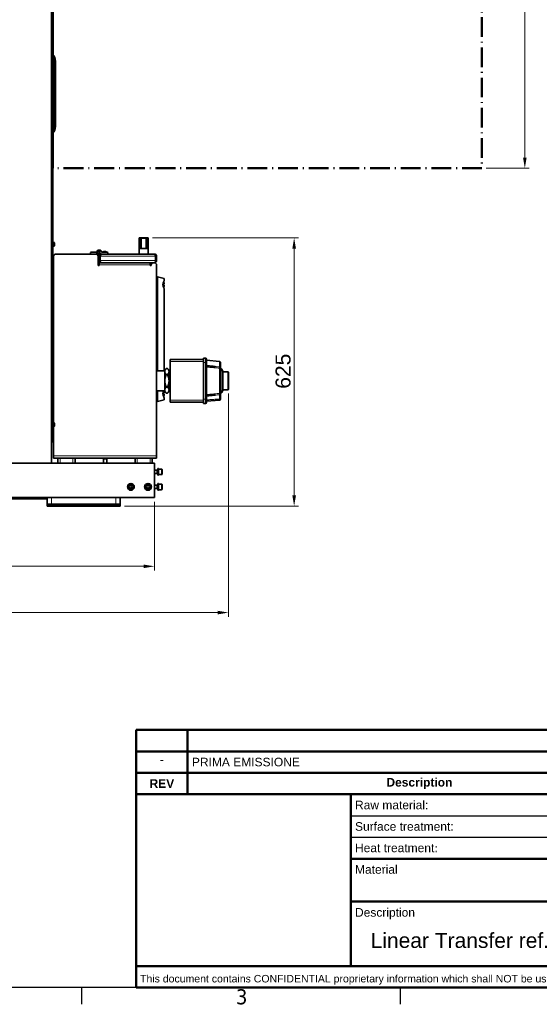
# Model space of a CAD drawing. Header units: millimetres. Extents: x 0 to 5940, y 0 to 4200.
# Tile 40 of 49: x 3569 to 4779, y 61 to 2354. Entities that reach past the tile are written whole.
import ezdxf
from ezdxf.enums import TextEntityAlignment as Align

# ---------------------------------------------------------------- set-up
doc = ezdxf.new("R2010")
doc.units = ezdxf.units.MM
doc.header["$LTSCALE"] = 10
doc.linetypes.add('DASH_DOT', pattern=[0.182, 0.1181, -0.0295, 0.0049, -0.0295])
doc.layers.get('0').update_dxf_attribs({"lineweight": 25})
for name, color, linetype, lineweight, true_color in [('Filettatura(ISO)', 3, 'Continuous', 9, 0x00ff00), ('Quote(ISO)', 7, 'Continuous', 25, 0x80ff00), ('Spigoli tangenti visibili(ISO)', 7, 'Continuous', 15, 0x00803f)]:
    doc.layers.add(name, color=color, linetype=linetype, lineweight=lineweight, true_color=true_color)
for name, color, linetype, lineweight in [('Geometria schizzo (ISO)', 7, 'Continuous', 25), ('Geometria schizzo(ISO)', 7, 'Continuous', 50), ('Simbolo (ISO)', 7, 'Continuous', 25), ('Spigoli visibili(ISO)', 7, 'Continuous', 35), ('Titolo (ISO)', 7, 'Continuous', 50)]:
    doc.layers.add(name, color=color, linetype=linetype, lineweight=lineweight)
doc.styles.add('Corrente-BSI', font='arial.ttf')
doc.styles.add('Stile testo11', font='tahoma.ttf')
doc.styles.add('Stile testo132', font='tahoma.ttf')
doc.styles.add('Stile testo136', font='arial.ttf')
doc.styles.add('Stile testo26', font='arial.ttf')
doc.styles.add('Stile testo27', font='arial.ttf')
doc.styles.add('Stile testo68', font='arial.ttf')
doc.styles.add('Testo nota (ISO)', font='tahoma.ttf')
doc.dimstyles.new('DEFAULT-ISO', dxfattribs={"dimscale": 10, "dimtxt": 3.5, "dimasz": 2.5, "dimexe": 1, "dimexo": 1, "dimgap": 0.762, "dimtad": 1, "dimtoh": 1, "dimrnd": 1e-08, "dimtxsty": 'Corrente-BSI', "dimcen": 0.09, "dimdle": 10, "dimclrd": 7, "dimclre": 7, "dimclrt": 7, "dimazin": 2, "dimtfac": 0.571429, "dimtmove": 0, "dimatfit": 3, "dimfxl": 1, "dimtolj": 1, "dimlwd": 5, "dimlwe": 5, "dimarcsym": 0})

# ---------------------------------------------------------------- blocks, each defined once
blk = doc.blocks.new('Bordi Bordo di default')
at = {"layer": 'Geometria schizzo (ISO)'}
for p, q in [((371.25, 10), (371.25, 6.1)), ((445.5, 10), (445.5, 6.1))]:
    blk.add_line(p, q, dxfattribs=at)
at = {"layer": 'Geometria schizzo (ISO)', "flags": 128}
blk.add_lwpolyline([(10, 10), (10, 410), (584, 410), (584, 10), (10, 10)], dxfattribs=at)
at = {"layer": 'Simbolo (ISO)', "insert": (407.29, 6.03), "char_height": 3.5, "attachment_point": 7, "style": 'Testo nota (ISO)'}
blk.add_mtext('3', dxfattribs=at)
blk = doc.blocks.new('Cartigli Dietronic')
at = {"color": 7, "linetype": 'Continuous', "lineweight": 25}
for p, q in [((241.72, 239.73), (246.76, 240.99)), ((246.76, 240.99), (246.76, 235.95)), ((251.19, 241.34), (251.19, 235.58)), ((241.72, 237.21), (241.72, 239.73)), ((261.43, 236.89), (261.43, 239.34)), ((268.93, 236.89), (268.93, 239.34)), ((278.31, 236.89), (278.31, 239.34)), ((241.09, 238.47), (254.09, 238.47)), ((246.76, 235.95), (241.72, 237.21)), ((259.05, 234.51), (260.91, 236.37)), ((260.91, 236.37), (263.88, 236.37)), ((261.43, 236.89), (263.88, 236.89)), ((266.55, 234.51), (268.41, 236.37)), ((268.41, 236.37), (271.38, 236.37)), ((268.93, 236.89), (271.38, 236.89)), ((275.93, 234.51), (277.78, 236.37)), ((277.78, 236.37), (280.76, 236.37)), ((278.31, 236.89), (280.76, 236.89)), ((259.05, 234.51), (259.93, 235.61)), ((259.05, 234.51), (259.05, 235.51)), ((260.15, 235.4), (259.05, 234.51)), ((259.05, 234.51), (260.05, 234.51)), ((259.93, 235.61), (260.15, 235.4)), ((266.55, 234.51), (265.55, 234.51)), ((266.55, 234.51), (267.43, 235.61)), ((267.65, 235.4), (266.55, 234.51)), ((266.55, 234.51), (266.55, 233.51)), ((267.43, 235.61), (267.65, 235.4)), ((275.93, 234.51), (276.81, 235.61)), ((277.03, 235.4), (275.93, 234.51)), ((276.81, 235.61), (277.03, 235.4))]:
    blk.add_line(p, q, dxfattribs=at)
for radius in [2.52, 1.26]:
    blk.add_circle((251.19, 238.46), radius, dxfattribs=at)
for centre, start, end in [((278.3, 236.82), 135.5, 224.5), ((277.86, 236.82), 315.5, 44.5)]:
    blk.add_arc(centre, 3.94, start, end, dxfattribs=at)
at = {"layer": 'Geometria schizzo(ISO)'}
for p, q in [((99.8, 252.63), (99.8, 257.63)), ((99.8, 257.63), (299.8, 257.63)), ((111.8, 257.63), (111.8, 242.63)), ((219.8, 257.63), (219.8, 242.63)), ((244.8, 242.63), (244.8, 257.63)), ((259.8, 242.63), (259.8, 257.63)), ((284.8, 242.63), (284.8, 257.63)), ((299.8, 257.63), (299.8, 252.63)), ((99.8, 247.63), (99.8, 252.63)), ((299.8, 252.63), (99.8, 252.63)), ((299.8, 252.63), (299.8, 247.63)), ((99.8, 242.63), (99.8, 247.63)), ((99.8, 247.63), (299.8, 247.63)), ((299.8, 247.63), (299.8, 242.63)), ((254.8, 217.63), (254.8, 227.63)), ((269.8, 217.63), (269.8, 227.63)), ((284.8, 217.63), (284.8, 202.63)), ((299.8, 202.63), (99.8, 202.63))]:
    blk.add_line(p, q, dxfattribs=at)
at = {"layer": 'Titolo (ISO)'}
for p, q in [((99.8, 242.63), (99.8, 197.63)), ((149.8, 242.63), (99.8, 242.63)), ((299.8, 242.63), (149.8, 242.63)), ((149.8, 242.63), (149.8, 202.63)), ((239.8, 227.63), (239.8, 242.63)), ((254.8, 227.63), (254.8, 242.63)), ((284.8, 227.63), (284.8, 242.63)), ((299.8, 197.63), (299.8, 242.63)), ((149.8, 227.63), (299.8, 227.63)), ((239.8, 227.63), (239.8, 217.63)), ((149.8, 217.63), (299.8, 217.63)), ((239.8, 217.63), (239.8, 202.63)), ((99.8, 197.63), (299.8, 197.63))]:
    blk.add_line(p, q, dxfattribs=at)
at = {"layer": 'Titolo (ISO)', "lineweight": 25}
for p, q in [((149.8, 237.63), (239.8, 237.63)), ((149.8, 232.63), (239.8, 232.63))]:
    blk.add_line(p, q, dxfattribs=at)
at = {"layer": 'Titolo (ISO)', "style": 'Testo nota (ISO)'}
for s, insert, char_height, attachment_point in [('\\fArial|b0|i0;\\H2.0000;-', (105.8, 250.7), 2, 5), ('\\fArial|b0|i0;\\H2.0000;PRIMA EMISSIONE', (112.8, 250.13), 2, 4), ('\\fArial|b1|i0;\\H2.0000;REV', (105.8, 245.13), 2, 5), ('\\fArial|b1|i0;\\H2.0000;Description', (165.8, 245.13), 2, 5), ('\\fArial|b1|i0;\\H2.0000;Designed', (232.3, 245.13), 2, 5), ('\\fArial|b1|i0;\\H2.0000;Date', (252.3, 245.13), 2, 5), ('\\fArial|b1|i0;\\H2.0000;Released', (272.3, 245.13), 2, 5), ('\\fArial|b1|i0;\\H2.0000;Date', (292.3, 245.13), 2, 5), ('\\fArial|b0|i0;\\H2.0000;Raw material:', (150.8, 240.13), 2, 4), ('\\fArial|b0|i0;\\H2.0000;Weight', (285.8, 241.63), 2, 1), ('\\fArial|b0|i0;\\H2.0000;Surface treatment:', (150.8, 235.13), 2, 4), ('\\fArial|b0|i0;\\H2.0000;Heat treatment\\fTahoma|b0|i0;\\H2.0000;:', (150.8, 230.13), 2, 4), ('\\fArial|b0|i0;\\H2.0000;ISO 13715', (269.8, 230.63), 2, 2), ('\\fArial|b0|i0;\\H2.0000;Material', (150.8, 226.13), 2, 1), ('\\fArial|b0|i0;\\H2.0000;Scale', (240.8, 226.13), 2, 1), ('\\fArial|b0|i0;\\H2.0000;Sheet size', (255.8, 226.13), 2, 1), ('\\fArial|b0|i0;\\H2.0000;Sheet', (270.8, 226.13), 2, 1), ('\\fArial|b0|i0;\\H2.9900;1 / 1', (284.8, 220.63), 2.99, 5), ('\\fArial|b0|i0;\\H2.0000;Description', (150.8, 216.13), 2, 1), ('\\fArial|b0|i0;\\H2.0000;Part number', (240.8, 216.13), 2, 1), ('\\fArial|b0|i0;\\H2.0000;Rev.', (285.8, 216.13), 2, 1)]:
    blk.add_mtext(s, dxfattribs=dict(at, insert=insert, char_height=char_height, attachment_point=attachment_point))
for s, insert, char_height, attachment_point, line_spacing_factor in [('\\fArial|b0|i0;\\H1.2500;+1           -0.1\\P\\fArial|b0|i0;\\H1.2500;+0.4        -0.3', (262.1, 240.54), 1.25, 1, 0.944221), ('\\fTahoma|b0|i0;\\H1.8000;FIRST ANGLE\\P\\fTahoma|b0|i0;\\H1.8000;PROJ.', (247.3, 233.59), 1.8, 2, 0.987884)]:
    blk.add_mtext(s, dxfattribs=dict(at, insert=insert, char_height=char_height, attachment_point=attachment_point, line_spacing_factor=line_spacing_factor))
at = {"layer": 'Titolo (ISO)', "insert": (100.72, 200.57), "char_height": 1.75, "width": 201.2462, "attachment_point": 1, "style": 'Testo nota (ISO)'}
blk.add_mtext('\\fArial|b0|i0;\\H1.7500;This document contains CONFIDENTIAL proprietary information which shall NOT be used, reproduced, or disclosed without prior written approval of Dietronic s.r.l. Notice ISO 16016.', dxfattribs=at)
at = {"layer": 'Titolo (ISO)'}
for tag, height, style, p in [('REV1', 2, 'Stile testo68', (105.8, 255.13)), ('REV1-AUTORE', 2, 'Stile testo68', (232.3, 255.13)), ('REV1-DATA_CREAZIONE', 2, 'Stile testo68', (252.3, 255.13)), ('REV1-APPROVATORE', 2, 'Stile testo68', (272.3, 255.13)), ('REV1-DATA_APPROVAZIONE', 2, 'Stile testo68', (292.3, 255.13)), ('REV0-APPROVATORE', 2, 'Stile testo68', (272.3, 250.13)), ('REV0-DATA_APPROVAZIONE', 2, 'Stile testo11', (292.3, 250.13)), ('NUMERO_REVISIONE', 5, 'Stile testo132', (292.3, 209.13))]:
    blk.add_attdef(tag, text='', height=height, dxfattribs=dict(at, style=style)).set_placement(p, align=Align.MIDDLE_CENTER)
for tag, height, style, p in [('REV1-DESCRIZIONE', 2, 'Stile testo68', (112.8, 255.13)), ('Semilavorato', 2, 'Stile testo11', (168.8, 240.13)), ('Trattamento_Superficiale', 2, 'Stile testo68', (174.8, 235.13)), ('Trattamento_Termico', 2, 'Stile testo68', (170.8, 230.13)), ('Materiale_Dietronic', 3.5, 'Testo nota (ISO)', (154.8, 220.63))]:
    blk.add_attdef(tag, text='', height=height, dxfattribs=dict(at, style=style)).set_placement(p, align=Align.MIDDLE_LEFT)
for tag, p, height, style in [('AUTORE_001', (221.8, 249.4), 2, 'Stile testo68'), ('DATA_CREAZIONE_001', (245.52, 249.13), 2, 'Stile testo68'), ('Massa_001', (286.99, 233.12), 2.49, 'Stile testo26'), ('Dimensioni_foglio_001', (259.86, 219.12), 2.99, 'Stile testo136'), ('Scala_vista_iniziale_001', (240.95, 219.15), 2.99, 'Stile testo136'), ('NUMERO_PARTE_001', (242.47, 206.13), 5, 'Stile testo132'), ('DESCRIZIONE_001', (154.44, 206.86), 3.5, 'Stile testo27')]:
    blk.add_attdef(tag, p, '', height=height, dxfattribs=dict(at, style=style))
blk = doc.blocks.new('*D16')
at = {"layer": 'Defpoints', "color": 0, "linetype": 'Continuous', "transparency": 16777216}
for p in [(3868.2, 1846), (4208.2, 1846), (3802.7, 1221)]:
    blk.add_point(p, dxfattribs=at)
at = {"layer": 'Quote(ISO)', "color": 7, "linetype": 'Continuous', "lineweight": 5, "transparency": 16777216}
for p, q in [((3878.2, 1846), (4218.2, 1846)), ((4208.2, 1246), (4208.2, 1821)), ((3812.7, 1221), (4218.2, 1221))]:
    blk.add_line(p, q, dxfattribs=at)
at = {"layer": 'Quote(ISO)', "color": 7, "linetype": 'Continuous', "transparency": 16777216}
for points in [[(4204, 1821), (4212.4, 1821), (4208.2, 1846)], [(4204, 1246), (4212.4, 1246), (4208.2, 1221)]]:
    blk.add_solid(points, dxfattribs=at)
at = {"layer": 'Quote(ISO)', "color": 7, "linetype": 'Continuous', "lineweight": 9, "transparency": 16777216, "insert": (4164.8, 1494.6), "char_height": 35, "attachment_point": 1, "rotation": 90, "style": 'Corrente-BSI'}
blk.add_mtext('\\A1;625', dxfattribs=at)
blk = doc.blocks.new('*D17')
at = {"layer": 'Defpoints', "color": 0, "linetype": 'Continuous', "transparency": 16777216}
for p in [(1932.7, 1241), (3882.7, 1241), (1932.7, 1081)]:
    blk.add_point(p, dxfattribs=at)
at = {"layer": 'Quote(ISO)', "color": 7, "linetype": 'Continuous', "lineweight": 5, "transparency": 16777216}
for p, q in [((1932.7, 1231), (1932.7, 1071)), ((3882.7, 1231), (3882.7, 1071)), ((3857.7, 1081), (1957.7, 1081))]:
    blk.add_line(p, q, dxfattribs=at)
at = {"layer": 'Quote(ISO)', "color": 7, "linetype": 'Continuous', "transparency": 16777216}
for points in [[(1957.7, 1085.1), (1957.7, 1076.8), (1932.7, 1081)], [(3857.7, 1085.1), (3857.7, 1076.8), (3882.7, 1081)]]:
    blk.add_solid(points, dxfattribs=at)
at = {"layer": 'Quote(ISO)', "color": 7, "linetype": 'Continuous', "lineweight": 9, "transparency": 16777216, "insert": (2857.1, 1124.3), "char_height": 35, "attachment_point": 1, "style": 'Corrente-BSI'}
blk.add_mtext('\\A1;1950', dxfattribs=at)
blk = doc.blocks.new('*D18')
at = {"layer": 'Defpoints', "color": 0, "linetype": 'Continuous', "transparency": 16777216}
for p in [(1837.7, 3186), (4055.3, 1493.2), (1837.7, 973.2)]:
    blk.add_point(p, dxfattribs=at)
at = {"layer": 'Quote(ISO)', "color": 7, "linetype": 'Continuous', "lineweight": 5, "transparency": 16777216}
for p, q in [((1837.7, 3176), (1837.7, 963.2)), ((4055.3, 1483.2), (4055.3, 963.2)), ((4030.3, 973.2), (1862.7, 973.2))]:
    blk.add_line(p, q, dxfattribs=at)
at = {"layer": 'Quote(ISO)', "color": 7, "linetype": 'Continuous', "transparency": 16777216}
for points in [[(1862.7, 977.4), (1862.7, 969.1), (1837.7, 973.2)], [(4030.3, 977.4), (4030.3, 969.1), (4055.3, 973.2)]]:
    blk.add_solid(points, dxfattribs=at)
at = {"layer": 'Quote(ISO)', "color": 7, "linetype": 'Continuous', "lineweight": 9, "transparency": 16777216, "insert": (2893.9, 1016.6), "char_height": 35, "attachment_point": 1, "style": 'Corrente-BSI'}
blk.add_mtext('\\A1;2218', dxfattribs=at)
blk = doc.blocks.new('*D23')
at = {"layer": 'Defpoints', "color": 0, "linetype": 'Continuous', "transparency": 16777216}
for p in [(4645.7, 2852), (4645.7, 2008), (4745.7, 2008)]:
    blk.add_point(p, dxfattribs=at)
at = {"layer": 'Quote(ISO)', "color": 7, "linetype": 'Continuous', "lineweight": 5, "transparency": 16777216}
for p, q in [((4655.7, 2852), (4755.7, 2852)), ((4745.7, 2827), (4745.7, 2033)), ((4655.7, 2008), (4755.7, 2008))]:
    blk.add_line(p, q, dxfattribs=at)
at = {"layer": 'Quote(ISO)', "color": 7, "linetype": 'Continuous', "transparency": 16777216}
for points in [[(4741.5, 2827), (4749.9, 2827), (4745.7, 2852)], [(4741.5, 2033), (4749.9, 2033), (4745.7, 2008)]]:
    blk.add_solid(points, dxfattribs=at)
at = {"layer": 'Quote(ISO)', "color": 7, "linetype": 'Continuous', "lineweight": 9, "transparency": 16777216, "insert": (4702.3, 2391.4), "char_height": 35, "attachment_point": 1, "rotation": 90, "style": 'Corrente-BSI'}
blk.add_mtext('\\A1;844', dxfattribs=at)

msp = doc.modelspace()

# ---------------------------------------------------------------- linework, layer by layer
at = {"layer": 'Filettatura(ISO)'}
for p, q in [((3644.303, 2252.991), (3642.703, 2252.991)), ((3642.703, 2248.948), (3644.303, 2248.948)), ((3644.303, 1832.991), (3642.703, 1832.991)), ((3642.703, 1828.948), (3644.303, 1828.948)), ((3644.303, 1412.991), (3642.703, 1412.991)), ((3642.703, 1408.948), (3644.303, 1408.948)), ((3764.447, 1331.47), (3764.447, 1320.97)), ((3770.959, 1320.97), (3770.959, 1331.47)), ((3889.178, 1304.226), (3882.703, 1304.226)), ((3882.703, 1297.714), (3889.178, 1297.714)), ((3889.178, 1269.226), (3882.703, 1269.226)), ((3882.703, 1262.714), (3889.178, 1262.714))]:
    msp.add_line(p, q, dxfattribs=at)
at = {"layer": 'Geometria schizzo(ISO)'}
msp.add_line((3645.703, 2007.97), (3645.703, 2851.97), dxfattribs=at)
at = {"layer": 'Geometria schizzo(ISO)', "linetype": 'DASH_DOT', "ltscale": 38.644688}
msp.add_line((4645.703, 2851.97), (4645.703, 2007.97), dxfattribs=at)
at = {"layer": 'Geometria schizzo(ISO)', "linetype": 'DASH_DOT', "ltscale": 39.246468}
msp.add_line((4645.703, 2007.97), (3645.703, 2007.97), dxfattribs=at)
at = {"layer": 'Spigoli tangenti visibili(ISO)'}
for p, q in [((3643.703, 2253.47), (3643.703, 2668.47)), ((3643.703, 1833.47), (3643.703, 2248.47)), ((3645.703, 2257.77), (3648.722, 2257.77)), ((3647.083, 2246.22), (3647.083, 2255.72)), ((3652.203, 2257.77), (3648.729, 2257.77)), ((3645.703, 2105.17), (3648.73, 2105.17)), ((3648.732, 2105.17), (3652.203, 2105.17)), ((3647.083, 1826.22), (3647.083, 1835.72)), ((3847.203, 1842.97), (3849.911, 1842.97)), ((3852.828, 1845.224), (3852.828, 1820.97)), ((3862.578, 1845.224), (3862.578, 1820.97)), ((3865.495, 1842.97), (3868.203, 1842.97)), ((3643.703, 1413.47), (3643.703, 1828.47)), ((3748.703, 1807.3), (3748.703, 1807.97)), ((3753.703, 1802.97), (3751.203, 1802.97)), ((3753.703, 1789.47), (3751.203, 1789.47)), ((3753.703, 1792.97), (3756.203, 1792.97)), ((3885.132, 1802.97), (3756.274, 1802.97)), ((3756.274, 1792.97), (3885.132, 1792.97)), ((3885.203, 1792.97), (3887.703, 1792.97)), ((3872.703, 1782.97), (3753.703, 1782.97)), ((3875.703, 1785.47), (3875.703, 1787.97)), ((3882.703, 1787.97), (3882.703, 1787.97)), ((4001.303, 1555.97), (4001.303, 1565.97)), ((3919.703, 1557.97), (3996.703, 1557.97)), ((3996.703, 1555.97), (4001.303, 1555.97)), ((4004.303, 1555.97), (4001.303, 1555.97)), ((4001.303, 1555.97), (4001.303, 1469.97)), ((4034.064, 1558.117), (4034.064, 1545.387)), ((4036.803, 1542.404), (4034.064, 1542.404)), ((4034.064, 1542.404), (4034.064, 1483.537)), ((4038.49, 1541.668), (4038.49, 1484.273)), ((4041.745, 1490.866), (4041.745, 1535.074)), ((3996.703, 1467.97), (3919.703, 1467.97)), ((4001.303, 1469.97), (3996.703, 1469.97)), ((4001.303, 1469.97), (4004.303, 1469.97)), ((4001.303, 1459.97), (4001.303, 1469.97)), ((4034.064, 1483.537), (4036.803, 1483.537)), ((4034.064, 1480.554), (4034.064, 1470.627)), ((3643.703, 1370.97), (3643.703, 1408.47)), ((3647.083, 1406.22), (3647.083, 1415.72)), ((3645.703, 1372.97), (3644.703, 1372.97)), ((3647.703, 1337.97), (3887.703, 1337.97)), ((3662.703, 1320.97), (3662.703, 1332.97)), ((3692.703, 1332.97), (3692.703, 1320.97)), ((3842.703, 1320.97), (3842.703, 1332.97)), ((3872.703, 1332.97), (3872.703, 1320.97)), ((3899.503, 1294.47), (3899.503, 1307.47)), ((3899.503, 1259.47), (3899.503, 1272.47)), ((3574.703, 1240.97), (3574.703, 1237.97)), ((3594.703, 1237.97), (3594.703, 1240.97)), ((3622.703, 1240.97), (3622.703, 1237.97)), ((3642.703, 1225.97), (3642.703, 1240.97)), ((3792.703, 1240.97), (3792.703, 1225.97)), ((3632.703, 1224.97), (3802.703, 1224.97))]:
    msp.add_line(p, q, dxfattribs=at)
for centre in [(3827.703, 1265.97), (3867.703, 1265.97)]:
    msp.add_circle(centre, 5.7, dxfattribs=at)
for centre, major_axis, ratio, start_param, end_param in [((4033.803, 1542.404), (3, 0), 0.99807776, 0, 1.48352985), ((4033.803, 1542.404), (0.246, 2.99), 0.08686482, 4.71953129, 6.22117306), ((4033.803, 1483.537), (0.246, -2.99), 0.08686481, 0.06201225, 1.56365402), ((4033.803, 1483.537), (3, 0), 0.99807776, 4.79965544, 6.28318531), ((4033.803, 1470.813), (3, 0), 0.06197409, 4.79965542, 6.28318524), ((4033.803, 1470.813), (0.261, -2.989), 0.08163839, 0, 1.50164177)]:
    msp.add_ellipse(centre, major_axis=major_axis, ratio=ratio, start_param=start_param, end_param=end_param, dxfattribs=at)
for points, knots in [([(4004.303, 1545.124), (4006.152, 1544.934), (4008.001, 1544.749), (4012.7, 1544.289), (4015.552, 1544.02), (4018.403, 1543.76), (4021.604, 1543.467), (4024.806, 1543.185), (4030.027, 1542.739), (4032.046, 1542.57), (4034.064, 1542.404)], [0.3027686, 0.3027686, 0.3027686, 0.3027686, 0.86238801, 0.86238801, 1.72477603, 1.72477603, 1.72477603, 2.69266966, 2.69266966, 3.30268952, 3.30268952, 3.30268952, 3.30268952]), ([(4034.064, 1545.387), (4032.046, 1545.555), (4030.027, 1545.726), (4026.818, 1546.002), (4025.627, 1546.105), (4024.436, 1546.209)], [-3.302689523, -3.302689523, -3.302689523, -3.302689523, -2.692669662, -2.692669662, -2.33273066, -2.33273066, -2.33273066, -2.33273066]), ([(4034.064, 1483.537), (4032.416, 1483.401), (4030.768, 1483.263), (4025.56, 1482.822), (4022.001, 1482.51), (4018.442, 1482.185), (4015.584, 1481.924), (4012.726, 1481.654), (4008.014, 1481.193), (4006.158, 1481.008), (4004.303, 1480.817)], [-3.3026895, -3.3026895, -3.3026895, -3.3026895, -2.80464683, -2.80464683, -1.7286935, -1.7286935, -1.7286935, -0.86434675, -0.86434675, -0.3027686, -0.3027686, -0.3027686, -0.3027686]), ([(4034.064, 1470.627), (4032.046, 1470.487), (4030.027, 1470.349), (4024.806, 1469.994), (4021.604, 1469.78), (4018.403, 1469.572), (4015.552, 1469.386), (4012.7, 1469.204), (4008.001, 1468.912), (4006.152, 1468.799), (4004.303, 1468.688)], [-3.30268952, -3.30268952, -3.30268952, -3.30268952, -2.69266966, -2.69266966, -1.72477603, -1.72477603, -1.72477603, -0.86238801, -0.86238801, -0.3027686, -0.3027686, -0.3027686, -0.3027686]), ([(4024.436, 1479.732), (4025.997, 1479.868), (4027.559, 1480.003), (4030.768, 1480.277), (4032.416, 1480.416), (4034.064, 1480.554)], [2.332730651, 2.332730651, 2.332730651, 2.332730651, 2.804646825, 2.804646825, 3.302689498, 3.302689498, 3.302689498, 3.302689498])]:
    msp.add_open_spline(points, degree=3, knots=knots, dxfattribs=at)
at = {"layer": 'Spigoli visibili(ISO)'}
for p, q in [((3642.703, 3145.97), (3642.703, 1320.97)), ((3644.703, 1372.97), (3644.703, 3128.97)), ((3645.703, 1372.97), (3645.703, 3128.97)), ((3644.703, 2253.47), (3642.703, 2253.47)), ((3644.703, 2248.47), (3642.703, 2248.47)), ((3644.303, 2253.47), (3644.303, 2248.47)), ((3646.703, 2255.97), (3645.703, 2255.97)), ((3646.703, 2245.97), (3646.703, 2255.97)), ((3647.083, 2255.72), (3646.703, 2255.72)), ((3648.732, 2255.052), (3648.732, 2257.77)), ((3649.453, 2253.35), (3649.453, 2248.59)), ((3652.203, 2257.77), (3652.203, 2105.17)), ((3646.703, 2245.97), (3645.703, 2245.97)), ((3647.083, 2246.22), (3646.703, 2246.22)), ((3648.732, 2105.17), (3648.732, 2246.888)), ((3646.703, 1835.97), (3645.703, 1835.97)), ((3646.703, 1825.97), (3646.703, 1835.97)), ((3647.083, 1835.72), (3646.703, 1835.72)), ((3847.203, 1845.97), (3868.203, 1845.97)), ((3847.203, 1845.97), (3847.203, 1842.97)), ((3847.203, 1820.97), (3847.203, 1842.97)), ((3849.828, 1841.755), (3849.828, 1820.97)), ((3862.578, 1845.224), (3852.828, 1845.224)), ((3865.578, 1820.97), (3865.578, 1841.755)), ((3868.203, 1845.97), (3868.203, 1842.97)), ((3868.203, 1820.97), (3868.203, 1842.97)), ((3644.703, 1833.47), (3642.703, 1833.47)), ((3644.703, 1828.47), (3642.703, 1828.47)), ((3644.303, 1833.47), (3644.303, 1828.47)), ((3646.703, 1825.97), (3645.703, 1825.97)), ((3647.083, 1826.22), (3646.703, 1826.22)), ((3649.453, 1833.35), (3649.453, 1828.59)), ((3735.353, 1812.97), (3733.953, 1811.57)), ((3733.953, 1811.57), (3733.953, 1807.97)), ((3748.453, 1812.97), (3735.353, 1812.97)), ((3747.953, 1807.97), (3748.453, 1812.97)), ((3748.953, 1812.97), (3748.453, 1812.97)), ((3748.953, 1814.97), (3750.953, 1816.97)), ((3748.953, 1812.97), (3748.953, 1814.97)), ((3750.953, 1816.97), (3756.953, 1816.97)), ((3756.953, 1816.97), (3758.953, 1814.97)), ((3758.953, 1814.97), (3758.953, 1812.97)), ((3758.953, 1812.97), (3772.553, 1812.97)), ((3764.073, 1814.02), (3768.833, 1814.02)), ((3772.553, 1812.97), (3773.953, 1811.57)), ((3773.953, 1811.57), (3773.953, 1807.97)), ((3847.203, 1820.97), (3849.828, 1820.97)), ((3847.203, 1807.97), (3847.203, 1820.97)), ((3849.828, 1820.97), (3865.578, 1820.97)), ((3865.578, 1820.97), (3868.203, 1820.97)), ((3868.203, 1807.97), (3868.203, 1820.97)), ((3647.703, 1802.97), (3647.703, 1415.637)), ((3746.203, 1807.97), (3652.703, 1807.97)), ((3748.703, 1807.97), (3746.203, 1807.97)), ((3748.087, 1807.97), (3749.953, 1808.47)), ((3749.953, 1808.47), (3753.453, 1808.47)), ((3751.203, 1781.72), (3751.203, 1802.97)), ((3757.953, 1808.47), (3753.453, 1808.47)), ((3753.703, 1789.47), (3753.703, 1802.97)), ((3756.203, 1802.97), (3753.703, 1802.97)), ((3753.703, 1789.47), (3753.703, 1787.613)), ((3756.203, 1802.97), (3756.203, 1792.97)), ((3756.274, 1792.97), (3756.274, 1802.97)), ((3759.819, 1807.97), (3757.953, 1808.47)), ((3758.703, 1807.97), (3882.703, 1807.97)), ((3885.132, 1802.97), (3885.132, 1792.97)), ((3885.203, 1802.97), (3885.203, 1792.97)), ((3885.203, 1802.97), (3887.703, 1802.97)), ((3887.703, 1792.97), (3887.703, 1802.97)), ((3751.203, 1786.47), (3753.703, 1786.47)), ((3753.703, 1781.72), (3751.203, 1781.72)), ((3753.703, 1787.97), (3872.703, 1787.97)), ((3753.703, 1787.613), (3753.703, 1782.97)), ((3753.703, 1782.97), (3753.703, 1781.72)), ((3758.703, 1787.972), (3758.703, 1787.97)), ((3872.745, 1787.97), (3758.774, 1787.97)), ((3872.703, 1782.97), (3872.703, 1787.97)), ((3875.703, 1785.47), (3872.703, 1785.47)), ((3872.703, 1781.72), (3872.703, 1782.97)), ((3875.203, 1781.72), (3872.703, 1781.72)), ((3872.756, 1787.97), (3875.703, 1787.97)), ((3875.203, 1782.97), (3875.203, 1781.72)), ((3882.703, 1787.97), (3875.703, 1787.97)), ((3875.873, 1785.47), (3875.703, 1785.47)), ((3882.703, 1787.97), (3880.203, 1787.97)), ((3882.703, 1787.972), (3882.703, 1787.97)), ((3887.703, 1782.97), (3887.703, 1782.97)), ((3887.703, 1337.97), (3887.703, 1782.97)), ((3887.703, 1755.47), (3889.703, 1755.47)), ((3905.703, 1751.183), (3889.703, 1755.47)), ((3889.703, 1755.47), (3889.703, 1536.22)), ((3905.703, 1746.97), (3905.703, 1751.183)), ((3905.659, 1737.97), (3902.614, 1737.97)), ((3905.659, 1735.97), (3902.614, 1735.97)), ((3905.703, 1536.22), (3905.703, 1726.97)), ((3919.703, 1557.97), (3919.703, 1562.97)), ((3996.703, 1562.97), (3919.703, 1562.97)), ((3996.703, 1555.97), (3996.703, 1565.97)), ((4001.303, 1565.97), (3996.703, 1565.97)), ((4004.303, 1562.97), (4004.303, 1555.97)), ((4004.303, 1560.72), (4034.064, 1558.117)), ((3906.703, 1537.97), (3910.57, 1541.838)), ((3906.703, 1534.621), (3906.703, 1537.97)), ((3912.835, 1541.838), (3910.57, 1541.838)), ((3916.703, 1537.97), (3912.835, 1541.838)), ((3916.703, 1537.97), (3916.703, 1534.621)), ((3916.703, 1537.97), (3916.703, 1487.97)), ((3919.703, 1537.97), (3916.703, 1537.97)), ((3919.703, 1467.97), (3919.703, 1557.97)), ((3996.703, 1555.97), (3996.703, 1469.97)), ((4004.303, 1469.97), (4004.303, 1555.97)), ((4036.803, 1542.404), (4036.803, 1555.128)), ((4036.803, 1483.537), (4036.803, 1542.404)), ((3887.703, 1536.22), (3906.703, 1536.22)), ((3906.703, 1512.97), (3906.703, 1534.621)), ((3912.835, 1527.404), (3910.57, 1527.404)), ((3916.703, 1534.621), (3916.703, 1512.97)), ((4041.751, 1490.97), (4041.751, 1534.97)), ((4054.303, 1533.72), (4041.751, 1533.72)), ((4054.303, 1492.22), (4054.303, 1533.72)), ((4055.303, 1532.72), (4054.303, 1533.72)), ((4055.303, 1532.72), (4055.303, 1493.22)), ((3906.703, 1491.32), (3906.703, 1512.97)), ((3906.703, 1487.97), (3906.703, 1491.32)), ((3912.835, 1498.537), (3910.57, 1498.537)), ((3916.703, 1512.97), (3916.703, 1491.32)), ((3916.703, 1491.32), (3916.703, 1487.97)), ((4054.303, 1492.22), (4041.751, 1492.22)), ((4055.303, 1493.22), (4054.303, 1492.22)), ((3887.703, 1489.72), (3906.703, 1489.72)), ((3889.703, 1489.72), (3889.703, 1464.47)), ((3889.703, 1464.47), (3905.703, 1468.758)), ((3905.659, 1483.97), (3902.614, 1483.97)), ((3905.659, 1481.97), (3902.614, 1481.97)), ((3905.703, 1468.758), (3905.703, 1472.97)), ((3906.703, 1487.97), (3910.57, 1484.103)), ((3910.57, 1484.103), (3912.835, 1484.103)), ((3916.703, 1487.97), (3912.835, 1484.103)), ((3919.703, 1487.97), (3916.703, 1487.97)), ((3919.703, 1462.97), (3919.703, 1467.97)), ((3996.703, 1459.97), (3996.703, 1469.97)), ((4004.303, 1469.97), (4004.303, 1462.97)), ((4004.303, 1465.22), (4034.064, 1467.824)), ((4036.803, 1470.813), (4036.803, 1483.537)), ((3887.703, 1464.47), (3889.703, 1464.47)), ((3919.703, 1462.97), (3996.703, 1462.97)), ((3996.703, 1459.97), (4001.303, 1459.97)), ((3644.703, 1413.47), (3642.703, 1413.47)), ((3644.703, 1408.47), (3642.703, 1408.47)), ((3644.303, 1413.47), (3644.303, 1408.47)), ((3646.703, 1415.97), (3645.703, 1415.97)), ((3646.703, 1405.97), (3645.703, 1405.97)), ((3646.703, 1405.97), (3646.703, 1415.97)), ((3647.083, 1415.72), (3646.703, 1415.72)), ((3647.083, 1406.22), (3646.703, 1406.22)), ((3647.703, 1406.302), (3647.703, 1337.97)), ((3649.453, 1413.35), (3649.453, 1408.59)), ((3643.703, 1370.97), (3642.703, 1370.97)), ((3643.703, 1370.97), (3644.703, 1370.97)), ((3644.703, 1370.97), (3644.703, 1372.97)), ((3644.703, 1370.97), (3645.703, 1370.97)), ((3645.703, 1372.97), (3645.703, 1370.97)), ((3647.703, 1337.97), (3647.703, 1332.97)), ((3657.703, 1332.97), (3647.703, 1332.97)), ((3657.703, 1332.97), (3662.703, 1332.97)), ((3657.703, 1332.97), (3657.703, 1320.97)), ((3692.703, 1332.97), (3662.703, 1332.97)), ((3692.703, 1332.97), (3697.703, 1332.97)), ((3697.703, 1320.97), (3697.703, 1332.97)), ((3837.703, 1332.97), (3697.703, 1332.97)), ((3763.703, 1332.97), (3763.703, 1320.97)), ((3763.703, 1331.47), (3771.703, 1331.47)), ((3771.703, 1332.97), (3771.703, 1320.97)), ((3837.703, 1332.97), (3842.703, 1332.97)), ((3837.703, 1332.97), (3837.703, 1320.97)), ((3872.703, 1332.97), (3842.703, 1332.97)), ((3872.703, 1332.97), (3877.703, 1332.97)), ((3877.703, 1320.97), (3877.703, 1332.97)), ((3887.703, 1332.97), (3877.703, 1332.97)), ((3887.703, 1332.97), (3887.703, 1337.97)), ((3882.703, 1320.97), (1932.703, 1320.97)), ((3642.703, 1320.97), (3562.703, 1320.97)), ((3662.703, 1320.97), (3692.703, 1320.97)), ((3842.703, 1320.97), (3872.703, 1320.97)), ((3882.703, 1320.97), (3882.703, 1240.97)), ((3890.703, 1308.97), (3890.703, 1292.97)), ((3890.703, 1308.97), (3892.303, 1308.97)), ((3892.303, 1308.97), (3892.303, 1292.97)), ((3899.503, 1307.47), (3892.303, 1307.47)), ((3890.703, 1304.97), (3882.703, 1304.97)), ((3890.703, 1296.97), (3882.703, 1296.97)), ((3889.178, 1304.97), (3889.178, 1296.97)), ((3890.703, 1292.97), (3892.303, 1292.97)), ((3899.503, 1294.47), (3892.303, 1294.47)), ((3900.303, 1306.67), (3900.303, 1295.27)), ((3824.239, 1265.97), (3825.971, 1268.97)), ((3825.971, 1262.97), (3824.239, 1265.97)), ((3825.971, 1268.97), (3829.435, 1268.97)), ((3829.435, 1262.97), (3825.971, 1262.97)), ((3829.435, 1268.97), (3831.167, 1265.97)), ((3831.167, 1265.97), (3829.435, 1262.97)), ((3864.239, 1265.97), (3865.971, 1268.97)), ((3865.971, 1262.97), (3864.239, 1265.97)), ((3865.971, 1268.97), (3869.435, 1268.97)), ((3869.435, 1262.97), (3865.971, 1262.97)), ((3869.435, 1268.97), (3871.167, 1265.97)), ((3871.167, 1265.97), (3869.435, 1262.97)), ((3890.703, 1269.97), (3882.703, 1269.97)), ((3890.703, 1261.97), (3882.703, 1261.97)), ((3889.178, 1269.97), (3889.178, 1261.97)), ((3890.703, 1273.97), (3890.703, 1257.97)), ((3890.703, 1273.97), (3892.303, 1273.97)), ((3892.303, 1273.97), (3892.303, 1257.97)), ((3899.503, 1272.47), (3892.303, 1272.47)), ((3900.303, 1271.67), (3900.303, 1260.27)), ((3882.703, 1240.97), (1932.703, 1240.97)), ((3584.703, 1240.97), (3584.703, 1237.97)), ((3622.703, 1240.97), (3594.703, 1240.97)), ((3632.703, 1240.97), (3632.703, 1225.97)), ((3632.703, 1237.97), (3632.703, 1240.97)), ((3792.703, 1240.97), (3642.703, 1240.97)), ((3802.703, 1225.97), (3802.703, 1240.97)), ((3890.703, 1257.97), (3892.303, 1257.97)), ((3899.503, 1259.47), (3892.303, 1259.47)), ((3574.703, 1237.97), (3542.37, 1237.97)), ((3574.703, 1237.97), (3584.703, 1237.97)), ((3594.703, 1237.97), (3584.703, 1237.97)), ((3594.703, 1237.97), (3622.703, 1237.97)), ((3632.703, 1237.97), (3622.703, 1237.97)), ((3632.703, 1225.97), (3632.703, 1224.97)), ((3642.703, 1225.97), (3632.703, 1225.97)), ((3632.703, 1222.97), (3632.703, 1224.97)), ((3802.703, 1222.97), (3632.703, 1222.97)), ((3632.703, 1220.97), (3632.703, 1222.97)), ((3802.703, 1220.97), (3632.703, 1220.97)), ((3642.703, 1225.97), (3792.703, 1225.97)), ((3802.703, 1225.97), (3792.703, 1225.97)), ((3802.703, 1224.97), (3802.703, 1225.97)), ((3802.703, 1224.97), (3802.703, 1222.97)), ((3802.703, 1222.97), (3802.703, 1220.97))]:
    msp.add_line(p, q, dxfattribs=at)
for centre, radius in [((3753.953, 1813.47), 2), ((3753.953, 1813.47), 1.5), ((3827.703, 1265.97), 8), ((3827.703, 1265.97), 6.5), ((3867.703, 1265.97), 8), ((3867.703, 1265.97), 6.5)]:
    msp.add_circle(centre, radius, dxfattribs=at)
for centre, radius, start, end in [((3630.503, 2257.77), 21.69, 0, 45.51008), ((3630.503, 2257.77), 18.219, 0, 33.459425), ((3647.083, 2253.35), 2.37, 0, 90), ((3647.083, 2248.59), 2.37, 270, 0), ((3630.503, 2105.17), 18.219, 326.540575, 0), ((3630.503, 2105.17), 21.69, 314.48992, 0), ((3647.083, 1833.35), 2.37, 0, 90), ((3647.083, 1828.59), 2.37, 270, 0), ((3753.453, 1812.97), 4.5, 180, 270), ((3764.073, 1811.65), 2.37, 90, 146.154039), ((3768.833, 1811.65), 2.37, 33.845961, 90), ((3652.703, 1802.97), 5, 90, 180), ((3746.203, 1802.97), 5, 0, 90), ((3748.703, 1802.97), 5, 0, 90), ((3758.703, 1792.97), 2.5, 180, 195.747854), ((3882.703, 1792.97), 2.5, 344.252146, 0), ((3880.203, 1782.97), 5, 90, 180), ((3882.703, 1782.97), 5, 0, 90), ((3882.703, 1782.97), 5, 0, 90), ((3894.178, 1736.97), 11.525, 4.977694, 32.769136), ((3894.178, 1736.97), 11.525, 327.230864, 355.022306), ((4001.303, 1562.97), 3, 0, 90), ((4037.803, 1540.942), 1, 46.567463, 180), ((4031.203, 1533.97), 10.6, 5.979157, 46.567463), ((4040.751, 1534.97), 1, 0, 5.979157), ((4031.203, 1491.97), 10.6, 313.432537, 354.020843), ((4040.751, 1490.97), 1, 354.020843, 0), ((3894.178, 1482.97), 11.525, 4.977694, 32.769136), ((3894.178, 1482.97), 11.525, 327.230864, 355.022306), ((4033.803, 1470.813), 3, 275, 0), ((4037.803, 1484.999), 1, 180, 313.432537), ((4001.303, 1462.97), 3, 270, 0), ((3647.083, 1413.35), 2.37, 0, 90), ((3647.083, 1408.59), 2.37, 270, 0), ((3899.503, 1306.67), 0.8, 0, 90), ((3899.503, 1295.27), 0.8, 270, 0), ((3899.503, 1271.67), 0.8, 0, 90), ((3899.503, 1260.27), 0.8, 270, 0)]:
    msp.add_arc(centre, radius, start, end, dxfattribs=at)
for centre, start_param, end_param in [((3852.828, 1841.755), 4.47629992, 4.71238898), ((3862.578, 1841.755), 1.57079633, 1.80688539)]:
    msp.add_ellipse(centre, major_axis=(0, -5.196), ratio=0.57735027, start_param=start_param, end_param=end_param, dxfattribs=at)
for points, knots in [([(3852.828, 1845.224), (3852.422, 1845.224), (3851.996, 1845.178), (3851.242, 1844.972), (3850.914, 1844.809), (3850.399, 1844.371), (3850.22, 1844.086), (3850.009, 1843.516), (3849.95, 1843.252), (3849.911, 1842.97)], [-2.367141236, -2.367141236, -2.367141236, -2.367141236, -2.245272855, -2.245272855, -2.123404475, -2.123404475, -1.987076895, -1.987076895, -1.888318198, -1.888318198, -1.888318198, -1.888318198]), ([(3865.495, 1842.97), (3865.456, 1843.252), (3865.397, 1843.516), (3865.186, 1844.086), (3865.007, 1844.371), (3864.492, 1844.809), (3864.164, 1844.972), (3863.41, 1845.178), (3862.984, 1845.224), (3862.578, 1845.224)], [-2.845964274, -2.845964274, -2.845964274, -2.845964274, -2.747205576, -2.747205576, -2.610877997, -2.610877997, -2.489009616, -2.489009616, -2.367141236, -2.367141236, -2.367141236, -2.367141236]), ([(3758.703, 1807.97), (3757.197, 1807.97), (3755.708, 1807.247), (3754.776, 1806.065), (3754.087, 1805.191), (3753.703, 1804.082), (3753.703, 1802.97)], [0, 0, 0, 0, 0.90327793, 0.90327793, 0.90327793, 1.57079633, 1.57079633, 1.57079633, 1.57079633]), ([(3753.703, 1792.97), (3753.703, 1791.486), (3754.403, 1790.018), (3755.556, 1789.084), (3756.438, 1788.37), (3757.568, 1787.97), (3758.703, 1787.97)], [-3.14159265, -3.14159265, -3.14159265, -3.14159265, -2.25151616, -2.25151616, -2.25151616, -1.57079633, -1.57079633, -1.57079633, -1.57079633]), ([(3756.776, 1804.558), (3756.673, 1804.435), (3756.582, 1804.303), (3756.505, 1804.161), (3756.308, 1803.797), (3756.203, 1803.384), (3756.203, 1802.97)], [0.88105425, 0.88105425, 0.88105425, 0.88105425, 1.07418454, 1.07418454, 1.07418454, 1.570796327, 1.570796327, 1.570796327, 1.570796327]), ([(3756.274, 1802.97), (3756.739, 1804.475), (3757.205, 1805.965), (3757.671, 1806.897), (3758.015, 1807.585), (3758.359, 1807.97), (3758.703, 1807.97)], [0, 0, 0, 0, 0.90327793, 0.90327793, 0.90327793, 1.57079633, 1.57079633, 1.57079633, 1.57079633]), ([(3758.774, 1787.97), (3758.032, 1787.97), (3757.298, 1788.67), (3756.831, 1789.823), (3756.474, 1790.705), (3756.274, 1791.835), (3756.274, 1792.97)], [1.57079633, 1.57079633, 1.57079633, 1.57079633, 2.46087282, 2.46087282, 2.46087282, 3.14159265, 3.14159265, 3.14159265, 3.14159265]), ([(3885.132, 1792.97), (3885.132, 1791.486), (3884.782, 1790.018), (3884.206, 1789.084), (3883.773, 1788.384), (3883.221, 1787.985), (3882.664, 1787.97)], [-3.14159265, -3.14159265, -3.14159265, -3.14159265, -2.25151616, -2.25151616, -2.25151616, -1.58365378, -1.58365378, -1.58365378, -1.58365378]), ([(3887.703, 1802.97), (3887.703, 1804.475), (3886.98, 1805.965), (3885.798, 1806.897), (3884.924, 1807.585), (3883.815, 1807.97), (3882.703, 1807.97)], [0, 0, 0, 0, 0.90327793, 0.90327793, 0.90327793, 1.57079633, 1.57079633, 1.57079633, 1.57079633]), ([(3882.703, 1807.97), (3883.169, 1807.97), (3883.634, 1807.247), (3884.1, 1806.065), (3884.444, 1805.191), (3884.788, 1804.082), (3885.132, 1802.97)], [0, 0, 0, 0, 0.90327793, 0.90327793, 0.90327793, 1.57079633, 1.57079633, 1.57079633, 1.57079633]), ([(3882.748, 1787.97), (3884.216, 1787.984), (3885.664, 1788.682), (3886.589, 1789.823), (3887.303, 1790.705), (3887.703, 1791.835), (3887.703, 1792.97)], [1.57988789, 1.57988789, 1.57988789, 1.57988789, 2.46087282, 2.46087282, 2.46087282, 3.14159265, 3.14159265, 3.14159265, 3.14159265]), ([(3884.63, 1804.558), (3884.733, 1804.435), (3884.824, 1804.303), (3884.901, 1804.161), (3885.098, 1803.797), (3885.203, 1803.384), (3885.203, 1802.97)], [0.88105425, 0.88105425, 0.88105425, 0.88105425, 1.07418454, 1.07418454, 1.07418454, 1.570796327, 1.570796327, 1.570796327, 1.570796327]), ([(3905.703, 1746.97), (3905.703, 1746.97), (3905.549, 1746.707), (3904.994, 1745.676), (3904.599, 1744.911), (3903.833, 1743.168), (3903.406, 1742.064), (3902.93, 1740.227), (3902.8, 1739.584), (3902.624, 1738.279), (3902.58, 1737.617), (3902.58, 1736.323), (3902.624, 1735.662), (3902.8, 1734.357), (3902.93, 1733.714), (3903.406, 1731.876), (3903.833, 1730.773), (3904.599, 1729.03), (3904.994, 1728.264), (3905.549, 1727.234), (3905.703, 1726.97), (3905.703, 1726.97)], [1.54860894, 1.54860894, 1.54860894, 1.54860894, 1.93479201, 1.93479201, 2.32097509, 2.32097509, 2.70909648, 2.70909648, 2.90315718, 2.90315718, 3.09721787, 3.09721787, 3.29127857, 3.29127857, 3.48533926, 3.48533926, 3.87346065, 3.87346065, 4.25964373, 4.25964373, 4.64582681, 4.64582681, 4.64582681, 4.64582681]), ([(4004.303, 1548.113), (4005.643, 1547.975), (4006.984, 1547.84), (4009.666, 1547.574), (4011.008, 1547.443), (4013.692, 1547.186), (4015.034, 1547.059), (4017.719, 1546.81), (4019.062, 1546.687), (4021.749, 1546.446), (4023.092, 1546.326), (4024.436, 1546.209)], [0.29816995, 0.29816995, 0.29816995, 0.29816995, 0.70508209, 0.70508209, 1.11199423, 1.11199423, 1.51890638, 1.51890638, 1.92581852, 1.92581852, 2.33273066, 2.33273066, 2.33273066, 2.33273066]), ([(4036.803, 1555.128), (4036.803, 1555.13), (4036.803, 1555.133), (4036.802, 1555.413), (4036.763, 1555.688), (4036.613, 1556.213), (4036.502, 1556.467), (4036.148, 1557.04), (4035.88, 1557.327), (4035.343, 1557.717), (4035.084, 1557.858), (4034.565, 1558.04), (4034.321, 1558.094), (4034.064, 1558.117)], [-0.001041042, -0.001041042, -0.001041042, -0.001041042, 0, 0, 0.114251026, 0.114251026, 0.227318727, 0.227318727, 0.386969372, 0.386969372, 0.500883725, 0.500883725, 0.589504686, 0.589504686, 0.589504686, 0.589504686]), ([(3904.079, 1489.72), (3903.733, 1488.904), (3903.368, 1487.919), (3902.93, 1486.227), (3902.8, 1485.584), (3902.624, 1484.279), (3902.58, 1483.617), (3902.58, 1482.323), (3902.624, 1481.662), (3902.8, 1480.357), (3902.93, 1479.714), (3903.406, 1477.876), (3903.833, 1476.773), (3904.599, 1475.03), (3904.994, 1474.264), (3905.549, 1473.234), (3905.703, 1472.97), (3905.703, 1472.97)], [8.56157808, 8.56157808, 8.56157808, 8.56157808, 8.90353223, 8.90353223, 9.09759292, 9.09759292, 9.29165362, 9.29165362, 9.48571431, 9.48571431, 9.679775, 9.679775, 10.06789639, 10.06789639, 10.45407947, 10.45407947, 10.84026255, 10.84026255, 10.84026255, 10.84026255]), ([(4004.303, 1477.828), (4005.643, 1477.966), (4006.984, 1478.101), (4009.666, 1478.367), (4011.008, 1478.498), (4013.692, 1478.755), (4015.034, 1478.881), (4017.719, 1479.131), (4019.062, 1479.253), (4021.749, 1479.495), (4023.092, 1479.614), (4024.436, 1479.732)], [0.29816995, 0.29816995, 0.29816995, 0.29816995, 0.70508209, 0.70508209, 1.11199423, 1.11199423, 1.51890637, 1.51890637, 1.92581851, 1.92581851, 2.33273065, 2.33273065, 2.33273065, 2.33273065])]:
    msp.add_open_spline(points, degree=3, knots=knots, dxfattribs=at)
for points, weights in [([(3906.703, 1534.621), (3906.703, 1537.97), (3910.57, 1541.838)], [1, 1.06065480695, 1.04421807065]), ([(3912.835, 1541.838), (3916.703, 1537.97), (3916.703, 1534.621)], [1.04421807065, 1.06065480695, 1]), ([(3910.57, 1527.404), (3906.703, 1531.272), (3906.703, 1534.621)], [1.04421807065, 1.06065480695, 1]), ([(3906.703, 1512.97), (3906.703, 1519.669), (3910.57, 1527.404)], [1, 1.06065480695, 1.04421807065]), ([(3916.703, 1534.621), (3916.703, 1531.272), (3912.835, 1527.404)], [1, 1.06065480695, 1.04421807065]), ([(3912.835, 1527.404), (3916.703, 1519.669), (3916.703, 1512.97)], [1.04421807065, 1.06065480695, 1]), ([(3910.57, 1498.537), (3906.703, 1506.272), (3906.703, 1512.97)], [1.04421807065, 1.06065480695, 1]), ([(3906.703, 1491.32), (3906.703, 1494.669), (3910.57, 1498.537)], [1, 1.06065480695, 1.04421807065]), ([(3910.57, 1484.103), (3906.703, 1487.97), (3906.703, 1491.32)], [1.04421807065, 1.06065480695, 1]), ([(3916.703, 1512.97), (3916.703, 1506.272), (3912.835, 1498.537)], [1, 1.06065480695, 1.04421807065]), ([(3912.835, 1498.537), (3916.703, 1494.669), (3916.703, 1491.32)], [1.04421807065, 1.06065480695, 1]), ([(3916.703, 1491.32), (3916.703, 1487.97), (3912.835, 1484.103)], [1, 1.06065480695, 1.04421807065])]:
    msp.add_rational_spline(points, weights, degree=2, dxfattribs=at)

# ---------------------------------------------------------------- block references
at = {"xscale": 10, "yscale": 10, "zscale": 10}
msp.add_blockref('Bordi Bordo di default', (0, 0), dxfattribs=at)
msp.add_blockref('Cartigli Dietronic', (2842.003, -1876.252), dxfattribs=at).add_auto_attribs({'Massa_001': '835,78', 'Scala_vista_iniziale_001': '1 : 10', 'Dimensioni_foglio_001': 'A2', 'DESCRIZIONE_001': 'Linear Transfer ref. Magna MX', 'AUTORE_001': 'FedericoZoppetti', 'DATA_CREAZIONE_001': '21/10/2021', 'NUMERO_PARTE_001': '3000836'})

# ---------------------------------------------------------------- dimensions: what is measured, and where the dimension line sits
at = {"layer": 'Quote(ISO)', "color": 7, "linetype": 'Continuous', "lineweight": 9}
for base, p1, p2, angle, override, picture, middle in [((1837.703, 973.22), (4055.303, 1493.22), (1837.703, 3185.97), 180, {"dimgap": 0.762, "dimtoh": 0, "dimdec": 0, "dimtol": 0, "dimlim": 0, "dimtp": 0, "dimtm": 0, "dimtdec": 0, "dimtofl": 0, "dimatfit": 1}, '*D18', (2946.503, 973.22)), ((4745.703, 2007.97), (4645.703, 2851.97), (4645.703, 2007.97), 90, {"dimgap": 0.762, "dimtoh": 0, "dimdec": 2, "dimtol": 0, "dimlim": 0, "dimtp": 0, "dimtm": 0, "dimtdec": 2, "dimtofl": 0, "dimatfit": 1}, '*D23', (4745.703, 2429.97)), ((4208.203, 1845.97), (3802.703, 1220.97), (3868.203, 1845.97), 90, {"dimgap": 0.762, "dimtoh": 0, "dimdec": 2, "dimtol": 0, "dimlim": 0, "dimtp": 0, "dimtm": 0, "dimtdec": 2, "dimtofl": 0, "dimatfit": 1}, '*D16', (4208.203, 1533.47)), ((1932.703, 1080.97), (3882.703, 1240.97), (1932.703, 1240.97), 180, {"dimgap": 0.762, "dimtoh": 0, "dimdec": 2, "dimtol": 0, "dimlim": 0, "dimtp": 0, "dimtm": 0, "dimtdec": 2, "dimtofl": 0, "dimatfit": 1}, '*D17', (2907.703, 1080.97))]:
    dim = msp.add_linear_dim(base=base, p1=p1, p2=p2, angle=angle, dimstyle='DEFAULT-ISO', override=override, dxfattribs=at)
    dim.commit()
    dim.dimension.update_dxf_attribs({"geometry": picture, "text_midpoint": middle, "dimtype": 160})

doc.saveas('drawing.dxf')
